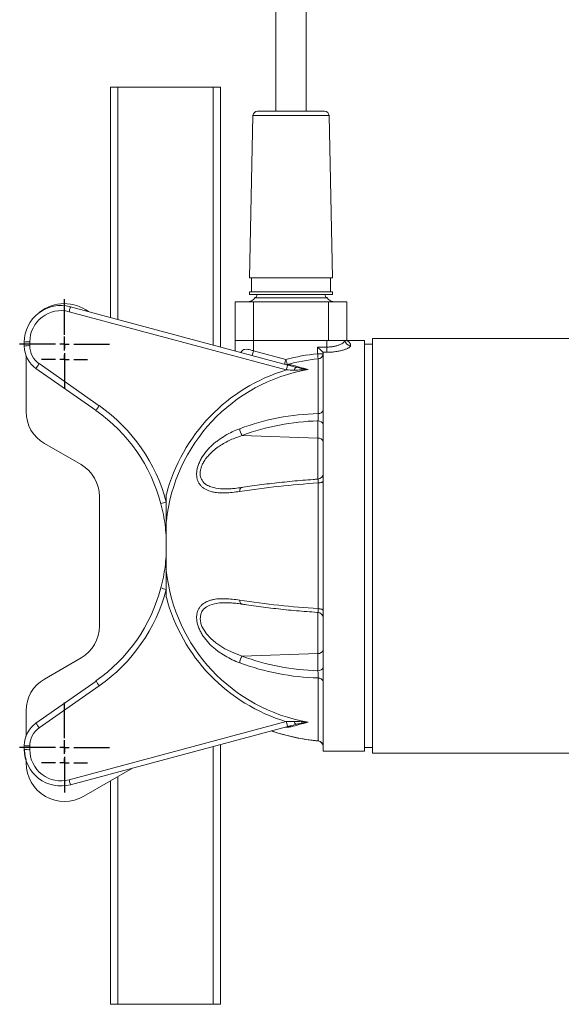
# Model space of a CAD drawing. Header units: millimetres. Extents: x 0 to 420, y 0 to 297.
# Tile 1 of 4: x 141 to 200, y 84 to 191. Entities that reach past the tile are written whole.
import ezdxf

# ---------------------------------------------------------------- set-up
doc = ezdxf.new("R2010")
doc.units = ezdxf.units.MM
doc.layers.add('AM_BOR', color=7, linetype='Continuous')

# ---------------------------------------------------------------- blocks, each defined once
blk = doc.blocks.new('SW_CENTERMARKSYMBOL_0')
at = {"layer": 'AM_BOR', "color": 0}
for p, q in [((0, 1), (0, 4.9)), ((-1, 0), (-4.9, 0)), ((0, 0), (-0.5, 0)), ((0, 0), (0, 0.5)), ((0, 0), (0, -0.5)), ((0, 0), (0.5, 0)), ((1, 0), (4.9, 0)), ((0, -1), (0, -4.9))]:
    blk.add_line(p, q, dxfattribs=at)
blk = doc.blocks.new('SW_CENTERMARKSYMBOL_1')
at = {"layer": 'AM_BOR', "color": 0}
for p, q in [((0, 1), (0, 4.9)), ((-1, 0), (-4.9, 0)), ((0, 0), (-0.5, 0)), ((0, 0), (0, 0.5)), ((0, 0), (0, -0.5)), ((0, 0), (0.5, 0)), ((1, 0), (4.9, 0)), ((0, -1), (0, -4.9))]:
    blk.add_line(p, q, dxfattribs=at)
blk = doc.blocks.new('SW_CENTERMARKSYMBOL_3')
at = {"layer": 'AM_BOR', "color": 0}
for p, q in [((0, 1), (0, 2.5)), ((-1, 0), (-2.5, 0)), ((0, 0), (-0.5, 0)), ((0, 0), (0, 0.5)), ((0, 0), (0, -0.5)), ((0, 0), (0.5, 0)), ((1, 0), (2.5, 0)), ((0, -1), (0, -2.5))]:
    blk.add_line(p, q, dxfattribs=at)
blk = doc.blocks.new('SW_CENTERMARKSYMBOL_4')
at = {"layer": 'AM_BOR', "color": 0}
for p, q in [((0, 1), (0, 2.5)), ((-1, 0), (-2.5, 0)), ((0, 0), (-0.5, 0)), ((0, 0), (0, 0.5)), ((0, 0), (0, -0.5)), ((0, 0), (0.5, 0)), ((1, 0), (2.5, 0)), ((0, -1), (0, -2.5))]:
    blk.add_line(p, q, dxfattribs=at)

msp = doc.modelspace()

# ---------------------------------------------------------------- linework, layer by layer
at = {"color": 7, "linetype": 'Continuous', "lineweight": 15}
for p, q in [((150.98, 158.71), (150.98, 183.82)), ((151.78, 183.82), (150.98, 183.82)), ((162.18, 183.82), (151.78, 183.82)), ((162.98, 183.82), (162.18, 183.82)), ((162.98, 155.49), (162.98, 183.82)), ((166.53, 180.73), (166.16, 163.02)), ((174.33, 181.22), (167.03, 181.22)), ((175.2, 163.02), (174.83, 180.73)), ((175.2, 163.02), (166.16, 163.02)), ((166.38, 163.02), (166.38, 161.52)), ((174.98, 161.52), (174.98, 163.02)), ((166.16, 161.52), (166.16, 161.22)), ((175.2, 161.52), (166.16, 161.52)), ((175.2, 161.22), (166.16, 161.22)), ((175.2, 161.22), (175.2, 161.52)), ((164.58, 160.42), (164.58, 156.22)), ((164.58, 160.42), (166.58, 160.42)), ((166.58, 160.42), (166.58, 156.22)), ((166.58, 160.42), (174.78, 160.42)), ((166.78, 160.87), (174.58, 160.87)), ((174.78, 160.42), (174.78, 156.22)), ((174.78, 160.42), (176.78, 160.42)), ((176.78, 160.42), (176.78, 156.22)), ((170.17, 152.99), (146.47, 159.34)), ((146.62, 159.88), (170.32, 153.53)), ((141.58, 155.6), (141.58, 156.02)), ((142.19, 156.06), (142.19, 155.64)), ((164.58, 156.22), (166.58, 156.22)), ((164.58, 155.07), (164.58, 156.22)), ((166.58, 156.22), (174.78, 156.22)), ((166.58, 155.08), (166.58, 156.22)), ((174.58, 155.49), (174.58, 156.22)), ((174.78, 156.22), (176.78, 156.22)), ((178.68, 156.22), (176.78, 156.22)), ((178.68, 156.22), (178.68, 111.42)), ((179.58, 155.82), (178.68, 155.82)), ((203.06, 156.42), (179.58, 156.42)), ((179.58, 156.42), (179.58, 111.22)), ((166.58, 155.08), (170.13, 154.13)), ((173.58, 154.76), (173.58, 155.49)), ((173.58, 155.49), (174.58, 155.49)), ((174.18, 154.76), (173.58, 154.76)), ((174.58, 154.92), (174.15, 154.92)), ((174.18, 154.85), (174.18, 111.42)), ((174.58, 154.92), (174.58, 155.49)), ((141.8, 154.46), (141.75, 154.61)), ((141.8, 154.49), (141.78, 154.13)), ((141.78, 148.44), (141.78, 154.13)), ((143.22, 153.68), (149.76, 149.09)), ((173.64, 148.23), (173.64, 154.19)), ((149.41, 148.56), (142.86, 153.14)), ((171.24, 153.28), (171.33, 153.26)), ((173.61, 145.55), (173.61, 147.44)), ((143.78, 144.98), (147.78, 142.67)), ((165.34, 145.84), (173.61, 145.55)), ((173.64, 126.96), (173.64, 140.67)), ((163.92, 140.04), (164.06, 140.05)), ((149.78, 139.2), (149.78, 125.06)), ((157.08, 136.49), (157.08, 131.14)), ((147.78, 121.59), (143.78, 119.28)), ((165.34, 121.79), (173.61, 122.08)), ((173.61, 120.19), (173.61, 122.08)), ((173.64, 112.55), (173.64, 119.4)), ((142.86, 114.49), (149.41, 119.07)), ((149.76, 118.54), (143.22, 113.96)), ((141.78, 113.11), (141.78, 115.82)), ((146.47, 108.29), (170.17, 114.64)), ((170.32, 114.1), (146.62, 107.75)), ((141.75, 113.02), (141.78, 113.13)), ((141.58, 111.62), (141.58, 112.03)), ((142.19, 111.99), (142.19, 111.58)), ((162.98, 83.82), (162.98, 112.14)), ((178.68, 111.82), (179.58, 111.82)), ((174.18, 111.42), (178.68, 111.42)), ((179.58, 111.22), (203.9, 111.22)), ((141.78, 110.13), (141.78, 110.37)), ((148.09, 106.5), (153.38, 109.56)), ((150.98, 83.82), (150.98, 108.17)), ((151.78, 83.82), (150.98, 83.82)), ((162.18, 83.82), (151.78, 83.82)), ((162.98, 83.82), (162.18, 83.82))]:
    msp.add_line(p, q, dxfattribs=at)
at = {"color": 8, "linetype": 'Continuous', "lineweight": 15}
for p, q in [((151.78, 158.5), (151.78, 183.82)), ((162.18, 155.71), (162.18, 183.82)), ((174.83, 180.73), (166.53, 180.73)), ((173.61, 141.05), (173.61, 145.55)), ((173.61, 122.08), (173.61, 126.58)), ((162.18, 83.82), (162.18, 111.92)), ((173.64, 112.55), (173.64, 112.54)), ((151.78, 83.82), (151.78, 108.64))]:
    msp.add_line(p, q, dxfattribs=at)
at = {"color": 7, "linetype": 'Continuous', "lineweight": 15, "flags": 128}
for points in [[(146.47, 159.34), (146.5, 159.45), (146.53, 159.55), (146.55, 159.64), (146.58, 159.72), (146.59, 159.79), (146.61, 159.84), (146.62, 159.87), (146.62, 159.88)], [(174.15, 154.92), (174.1, 154.97), (174.04, 155.03), (173.97, 155.1), (173.88, 155.19), (173.79, 155.28), (173.69, 155.38), (173.58, 155.49)], [(173.58, 154.76), (173.59, 154.66), (173.6, 154.58), (173.61, 154.49), (173.62, 154.41), (173.62, 154.34), (173.63, 154.28), (173.63, 154.23), (173.64, 154.19)], [(170.13, 154.13), (170.15, 154.04), (170.17, 153.96), (170.19, 153.87), (170.22, 153.8), (170.23, 153.73), (170.25, 153.67), (170.26, 153.62), (170.27, 153.59)], [(170.69, 153.54), (170.9, 153.49), (171.12, 153.43), (171.34, 153.37), (171.57, 153.31), (171.81, 153.24), (172.05, 153.18), (172.3, 153.11), (172.56, 153.04)], [(170.17, 152.99), (170.2, 153.1), (170.23, 153.2), (170.25, 153.29), (170.27, 153.37), (170.29, 153.44), (170.31, 153.49), (170.31, 153.52), (170.32, 153.53)], [(174.18, 140.86), (174.17, 140.83), (174.14, 140.79), (174.09, 140.76), (174.03, 140.73), (173.94, 140.71), (173.85, 140.69), (173.75, 140.68), (173.64, 140.67)], [(174.18, 126.77), (174.17, 126.81), (174.14, 126.84), (174.09, 126.87), (174.03, 126.9), (173.94, 126.92), (173.85, 126.94), (173.75, 126.95), (173.64, 126.96)], [(170.32, 114.1), (170.31, 114.11), (170.31, 114.14), (170.29, 114.19), (170.27, 114.26), (170.25, 114.34), (170.23, 114.43), (170.2, 114.53), (170.17, 114.64)], [(172.56, 114.59), (172.3, 114.52), (172.05, 114.45), (171.81, 114.39), (171.57, 114.32), (171.34, 114.26), (171.12, 114.2), (170.9, 114.14), (170.69, 114.09)], [(146.62, 107.75), (146.62, 107.76), (146.61, 107.79), (146.59, 107.84), (146.58, 107.91), (146.55, 107.99), (146.53, 108.08), (146.5, 108.18), (146.47, 108.29)]]:
    msp.add_lwpolyline(points, dxfattribs=at)
at = {"color": 8, "linetype": 'Continuous', "lineweight": 15, "flags": 128}
for points in [[(166.45, 154.57), (166.46, 154.61), (166.48, 154.7), (166.51, 154.81), (166.55, 154.94), (166.58, 155.08)], [(169.99, 153.62), (170, 153.66), (170.02, 153.75), (170.05, 153.86), (170.09, 153.99), (170.13, 154.13)], [(170.22, 153.55), (170.24, 153.56), (170.27, 153.59)], [(165.28, 140.17), (165.24, 140.16), (165.2, 140.13), (165.16, 140.08), (165.13, 140.01), (165.1, 139.93), (165.09, 139.84), (165.08, 139.74)], [(165.28, 127.46), (165.24, 127.47), (165.2, 127.51), (165.16, 127.55), (165.13, 127.62), (165.1, 127.7), (165.09, 127.79), (165.08, 127.89)], [(164.05, 127.6), (163.47, 127.61), (162.87, 127.58), (162.33, 127.5), (161.81, 127.34), (161.45, 127.15), (161.13, 126.89), (160.96, 126.65), (160.83, 126.36), (160.77, 125.81), (160.79, 125.69), (160.85, 125.36), (160.97, 125.03), (161.19, 124.61), (161.47, 124.21), (161.95, 123.69), (162.49, 123.22), (163.47, 122.59), (164.52, 122.09), (165.34, 121.79), (165.34, 121.79)]]:
    msp.add_lwpolyline(points, dxfattribs=at)
at = {"color": 7, "linetype": 'Continuous', "lineweight": 15}
for centre, radius, start, end in [((167.03, 180.72), 0.5, 90, 178.8), ((174.33, 180.72), 0.5, 1.2, 90), ((166.58, 161.22), 0.4, 300, 0), ((174.78, 161.22), 0.4, 180, 240), ((145.58, 156.02), 4, 75, 180), ((145.98, 155.82), 4.4, 53.352, 128.2032), ((165.84, 161.62), 1.2, 270, 321.537), ((175.52, 161.62), 1.2, 218.463, 270), ((145.59, 156.06), 3.4, 75, 180), ((142.04, 153.75), 2.31, 86.1885, 101.3845), ((177.18, 156.23), 0.599, 181.4312, 270.0227), ((177.17, 156.25), 0.592, 183.3108, 270.8221), ((142.04, 153.33), 2.31, 86.1885, 101.3845), ((144.58, 155.6), 3, 180, 235), ((144.59, 155.64), 2.4, 180, 235), ((175.58, 133.82), 21.03, 95.4559, 105.0352), ((173.6, 154.77), 0.579, 273.1569, 358.3389), ((148.72, 149.62), 6.84, 143.6033, 148.9621), ((175.58, 133.82), 20.47, 95.4559, 105.0352), ((170.5, 153.9), 0.403, 255.9312, 298.4583), ((175.73, 134.57), 18.74, 99.7335, 174.1086), ((175.72, 134.55), 19.26, 106.7398, 165.3801), ((171.45, 152.92), 0.423, 120.0088, 171.5898), ((145.78, 148.44), 4, 180, 240), ((155.27, 145.04), 6.84, 143.6024, 148.963), ((139.08, 133.82), 18, 14.7244, 55), ((139.09, 133.86), 18.6, 14.7244, 55), ((174.28, 121.88), 26.36, 91.3906, 110.4104), ((173.68, 148.74), 0.51, 264.561, 347.3992), ((174.28, 121.82), 25.63, 91.4844, 110.413), ((173.68, 146.92), 0.518, 13.5143, 97.1702), ((166.57, 146.68), 1.49, 183.7176, 214.4546), ((173.68, 145.04), 0.518, 13.5144, 97.1702), ((145.78, 139.2), 4, 0, 60), ((180.13, 41.2), 99.68, 93.7373, 98.6844), ((173.58, 141.68), 0.6, 273.6076, 359.989), ((157.59, 136.01), 2.62, 101.2639, 114.8869), ((175.73, 133.06), 18.75, 185.8929, 260.2651), ((139.08, 133.82), 18, 305, 345.2756), ((139.09, 133.78), 18.6, 305, 345.2756), ((157.59, 131.62), 2.62, 245.1131, 258.7361), ((175.72, 133.08), 19.26, 194.6199, 253.2602), ((180.13, 226.43), 99.68, 261.3156, 266.2627), ((173.58, 125.95), 0.6, 0.0076, 86.3303), ((145.78, 125.06), 4, 300, 0), ((173.68, 122.59), 0.518, 262.8298, 346.4856), ((166.57, 120.95), 1.49, 145.5454, 176.2824), ((174.28, 145.81), 25.63, 249.587, 268.5156), ((174.28, 145.76), 26.36, 249.5896, 268.6094), ((173.68, 120.71), 0.518, 262.8298, 346.4857), ((145.78, 115.82), 4, 120, 180), ((173.68, 118.89), 0.51, 12.6008, 95.439), ((155.27, 122.6), 6.84, 211.037, 216.3976), ((144.58, 112.03), 3, 125, 180), ((144.59, 111.99), 2.4, 125, 180), ((148.72, 118.01), 6.84, 211.0379, 216.3967), ((170.5, 113.73), 0.403, 61.5417, 104.0688), ((171.45, 114.72), 0.423, 188.4102, 239.9912), ((142.04, 114.3), 2.31, 258.6155, 273.8115), ((145.98, 111.82), 4.4, 180, 197.3414), ((173.59, 111.95), 0.593, 0.5267, 85.5282), ((173.58, 111.94), 0.6, 0.0105, 84.7529), ((173.58, 111.94), 0.6, 0.0092, 84.7413), ((142.04, 113.89), 2.31, 258.6155, 273.8115), ((145.58, 111.62), 4, 180, 285), ((145.59, 111.58), 3.4, 180, 285), ((145.98, 110.13), 4.2, 180, 300.1002)]:
    msp.add_arc(centre, radius, start, end, dxfattribs=at)
at = {"color": 8, "linetype": 'Continuous', "lineweight": 15}
msp.add_arc((175.82, 135.3), 22.86, 251.4514, 264.5138, dxfattribs=at)
at = {"color": 7, "linetype": 'Continuous', "lineweight": 15}
for points, knots in [([(169.03, 209.32), (169.03, 208.77), (169.03, 207.72), (169.03, 206.19), (169.03, 204.77), (169.03, 203.46), (169.03, 202.33), (169.03, 201.38), (169.03, 200.59), (169.03, 199.88), (169.03, 199.22), (169.03, 198.5), (169.03, 197.63), (169.03, 196.58), (169.03, 195.34), (169.03, 193.91), (169.03, 192.27), (169.03, 190.42), (169.03, 188.37), (169.03, 186.14), (169.03, 183.74), (169.03, 182.07), (169.03, 181.22)], [0, 0, 0, 0, 0.0744263, 0.1426999, 0.2048345, 0.260855, 0.3107392, 0.3456122, 0.3766842, 0.403963, 0.4275012, 0.4518908, 0.4843368, 0.521789, 0.5641933, 0.6114984, 0.6637202, 0.7210039, 0.783408, 0.8507351, 0.9228972, 1, 1, 1, 1]), ([(172.33, 181.22), (172.33, 181.96), (172.33, 183.39), (172.33, 185.46), (172.33, 187.36), (172.33, 189.08), (172.33, 190.63), (172.33, 191.99), (172.33, 193.18), (172.33, 194.18), (172.33, 195.06), (172.33, 195.96), (172.33, 197), (172.33, 198.2), (172.33, 199.53), (172.33, 200.96), (172.33, 202.48), (172.33, 204.07), (172.33, 205.74), (172.33, 207.5), (172.33, 208.7), (172.33, 209.32)], [0, 0, 0, 0, 0.06689, 0.128864, 0.185977, 0.238263, 0.285581, 0.327872, 0.365167, 0.39753, 0.424986, 0.452505, 0.489261, 0.532272, 0.58145, 0.636769, 0.698293, 0.764778, 0.83721, 0.915607, 1, 1, 1, 1]), ([(174.58, 155.49), (174.72, 155.49), (174.85, 155.49), (175.04, 155.51), (175.1, 155.52), (175.22, 155.54), (175.29, 155.55), (175.47, 155.58), (175.58, 155.61), (175.74, 155.65), (175.79, 155.67), (175.89, 155.7), (175.94, 155.72), (176.07, 155.77), (176.15, 155.81), (176.3, 155.89), (176.36, 155.93), (176.43, 155.99), (176.46, 156.02), (176.5, 156.06), (176.51, 156.08), (176.56, 156.14), (176.57, 156.18), (176.58, 156.22)], [0, 0, 0, 0, 0.125, 0.125, 0.1875, 0.1875, 0.25, 0.25, 0.375, 0.375, 0.4375, 0.4375, 0.5, 0.5, 0.625, 0.625, 0.75, 0.75, 0.8125, 0.8125, 0.875, 0.875, 1, 1, 1, 1]), ([(177.18, 155.66), (177.18, 155.75), (177.15, 155.83), (177.08, 155.97), (177.03, 156.03), (176.91, 156.12), (176.85, 156.16), (176.72, 156.2), (176.65, 156.22), (176.58, 156.22)], [0, 0, 0, 0, 0.25, 0.25, 0.5, 0.5, 0.75, 0.75, 1, 1, 1, 1]), ([(177.18, 155.63), (177.17, 155.59), (177.15, 155.55), (177.09, 155.49), (177.07, 155.47), (177.01, 155.43), (176.95, 155.39), (176.88, 155.35), (176.79, 155.31), (176.75, 155.29), (176.61, 155.23), (176.5, 155.2), (176.32, 155.14), (176.26, 155.13), (176.13, 155.09), (176.06, 155.08), (175.85, 155.03), (175.71, 155.01), (175.48, 154.98), (175.4, 154.97), (175.24, 154.95), (175.16, 154.94), (174.92, 154.93), (174.75, 154.92), (174.58, 154.92)], [0, 0, 0, 0, 0.125, 0.125, 0.1875, 0.1875, 0.25, 0.3125, 0.3125, 0.375, 0.375, 0.5, 0.5, 0.5625, 0.5625, 0.625, 0.625, 0.75, 0.75, 0.8125, 0.8125, 0.875, 0.875, 1, 1, 1, 1]), ([(170.27, 153.59), (170.35, 153.59), (170.42, 153.58), (170.57, 153.57), (170.63, 153.56), (170.69, 153.54)], [0, 0, 0, 0, 0.5, 0.5, 1, 1, 1, 1]), ([(170.32, 153.53), (170.47, 153.49), (170.63, 153.45), (170.94, 153.36), (171.09, 153.32), (171.24, 153.28)], [0, 0, 0, 0, 0.5, 0.5, 1, 1, 1, 1]), ([(171.03, 152.98), (171.16, 152.98), (171.29, 152.98), (171.54, 152.98), (171.67, 152.99), (172.05, 153.01), (172.31, 153.02), (172.56, 153.04)], [0, 0, 0, 0, 0.25, 0.25, 0.5, 0.5, 1, 1, 1, 1]), ([(173.64, 148.23), (173.64, 148.2), (173.64, 148.17), (173.64, 148.11), (173.64, 148.08), (173.64, 148.01), (173.64, 147.98), (173.64, 147.91), (173.64, 147.87), (173.64, 147.8), (173.64, 147.76), (173.63, 147.69), (173.63, 147.66), (173.63, 147.59), (173.63, 147.56), (173.62, 147.5), (173.62, 147.47), (173.61, 147.44)], [0, 0, 0, 0, 0.125, 0.125, 0.25, 0.25, 0.375, 0.375, 0.5, 0.5, 0.625, 0.625, 0.75, 0.75, 0.875, 0.875, 1, 1, 1, 1]), ([(165.08, 139.74), (164.81, 139.7), (164.54, 139.66), (164.01, 139.61), (163.75, 139.59), (163.24, 139.58), (162.99, 139.58), (162.63, 139.61), (162.51, 139.63), (162.28, 139.66), (162.16, 139.69), (161.82, 139.77), (161.61, 139.84), (161.32, 139.99), (161.22, 140.05), (161.09, 140.14), (161.05, 140.18), (160.96, 140.25), (160.92, 140.28), (160.81, 140.4), (160.74, 140.49), (160.62, 140.67), (160.56, 140.78), (160.47, 141), (160.44, 141.12), (160.41, 141.3), (160.4, 141.37), (160.39, 141.5), (160.38, 141.56), (160.38, 141.77), (160.4, 141.9), (160.43, 142.12), (160.44, 142.19), (160.48, 142.33), (160.5, 142.41), (160.56, 142.62), (160.62, 142.76), (160.71, 142.97), (160.74, 143.04), (160.81, 143.18), (160.85, 143.25), (161.04, 143.59), (161.22, 143.84), (161.52, 144.21), (161.62, 144.32), (161.83, 144.55), (161.94, 144.66), (162.16, 144.87), (162.28, 144.97), (162.51, 145.16), (162.63, 145.25), (163, 145.52), (163.25, 145.68), (164.01, 146.13), (164.54, 146.38), (165.08, 146.58)], [0, 0, 0, 0, 0.0625, 0.0625, 0.125, 0.125, 0.1875, 0.1875, 0.21875, 0.21875, 0.25, 0.25, 0.3125, 0.3125, 0.34375, 0.34375, 0.359375, 0.359375, 0.375, 0.375, 0.40625, 0.40625, 0.4375, 0.4375, 0.46875, 0.46875, 0.484375, 0.484375, 0.5, 0.5, 0.53125, 0.53125, 0.546875, 0.546875, 0.5625, 0.5625, 0.59375, 0.59375, 0.609375, 0.609375, 0.625, 0.625, 0.6875, 0.6875, 0.71875, 0.71875, 0.75, 0.75, 0.78125, 0.78125, 0.8125, 0.8125, 0.875, 0.875, 1, 1, 1, 1]), ([(173.62, 141.08), (173.45, 141.07), (172.89, 141.03), (171.96, 140.96), (170.82, 140.86), (169.7, 140.74), (168.59, 140.62), (167.51, 140.49), (166.46, 140.35), (165.73, 140.24), (165.34, 140.18), (165.28, 140.17)], [0, 0, 0, 0, 0.059028, 0.190924, 0.322841, 0.454777, 0.586738, 0.718732, 0.850768, 0.975951, 1, 1, 1, 1]), ([(165.28, 140.17), (165.04, 140.14), (164.61, 140.08), (164.16, 140.03), (163.95, 140.03), (163.92, 140.03)], [0, 0, 0, 0, 0.508463, 0.941085, 1, 1, 1, 1]), ([(157.08, 136.49), (157.08, 136.73), (157.08, 136.97), (157.08, 137.46), (157.08, 137.7), (157.08, 138.18), (157.08, 138.43), (157.08, 138.92), (157.08, 139.16), (157.08, 139.41)], [0, 0, 0, 0, 0.25, 0.25, 0.5, 0.5, 0.75, 0.75, 1, 1, 1, 1]), ([(156.49, 138.39), (156.54, 138.2), (156.59, 138.01), (156.68, 137.62), (156.72, 137.43), (156.83, 136.86), (156.89, 136.48), (156.99, 135.72), (157.02, 135.34), (157.06, 134.77), (157.07, 134.58), (157.08, 134.29), (157.08, 134.15), (157.08, 134.01), (157.08, 133.91), (157.08, 133.86), (157.08, 133.82)], [0, 0, 0, 0, 0.125, 0.125, 0.25, 0.25, 0.5, 0.5, 0.75, 0.75, 0.875, 0.875, 0.9375, 0.96875, 0.96875, 1, 1, 1, 1]), ([(156.49, 129.24), (156.54, 129.43), (156.59, 129.62), (156.68, 130.01), (156.72, 130.2), (156.83, 130.77), (156.89, 131.15), (156.99, 131.91), (157.02, 132.29), (157.06, 132.86), (157.07, 133.05), (157.08, 133.34), (157.08, 133.48), (157.08, 133.62), (157.08, 133.72), (157.08, 133.77), (157.08, 133.82)], [0, 0, 0, 0, 0.125, 0.125, 0.25, 0.25, 0.5, 0.5, 0.75, 0.75, 0.875, 0.875, 0.9375, 0.96875, 0.96875, 1, 1, 1, 1]), ([(157.08, 128.22), (157.08, 128.47), (157.08, 128.72), (157.08, 129.2), (157.08, 129.45), (157.08, 130.18), (157.08, 130.66), (157.08, 131.14)], [0, 0, 0, 0, 0.25, 0.25, 0.5, 0.5, 1, 1, 1, 1]), ([(165.08, 121.05), (164.81, 121.15), (164.54, 121.27), (164.01, 121.52), (163.75, 121.66), (163.24, 121.95), (162.99, 122.12), (162.63, 122.38), (162.51, 122.47), (162.28, 122.67), (162.16, 122.77), (161.82, 123.08), (161.61, 123.31), (161.32, 123.67), (161.22, 123.79), (161.09, 123.98), (161.05, 124.05), (160.96, 124.18), (160.92, 124.25), (160.81, 124.45), (160.74, 124.59), (160.62, 124.87), (160.56, 125.01), (160.47, 125.3), (160.44, 125.44), (160.41, 125.66), (160.4, 125.73), (160.39, 125.87), (160.38, 125.94), (160.38, 126.14), (160.4, 126.27), (160.43, 126.45), (160.44, 126.52), (160.48, 126.63), (160.5, 126.69), (160.56, 126.85), (160.62, 126.96), (160.71, 127.1), (160.74, 127.14), (160.81, 127.23), (160.85, 127.27), (161.04, 127.47), (161.22, 127.59), (161.52, 127.74), (161.62, 127.78), (161.83, 127.86), (161.94, 127.89), (162.16, 127.95), (162.28, 127.97), (162.51, 128.01), (162.63, 128.02), (163, 128.05), (163.25, 128.05), (164.01, 128.03), (164.54, 127.98), (165.08, 127.89)], [0, 0, 0, 0, 0.0625, 0.0625, 0.125, 0.125, 0.1875, 0.1875, 0.21875, 0.21875, 0.25, 0.25, 0.3125, 0.3125, 0.34375, 0.34375, 0.359375, 0.359375, 0.375, 0.375, 0.40625, 0.40625, 0.4375, 0.4375, 0.46875, 0.46875, 0.484375, 0.484375, 0.5, 0.5, 0.53125, 0.53125, 0.546875, 0.546875, 0.5625, 0.5625, 0.59375, 0.59375, 0.609375, 0.609375, 0.625, 0.625, 0.6875, 0.6875, 0.71875, 0.71875, 0.75, 0.75, 0.78125, 0.78125, 0.8125, 0.8125, 0.875, 0.875, 1, 1, 1, 1]), ([(164.05, 127.59), (164.15, 127.59), (164.45, 127.57), (164.86, 127.53), (165.18, 127.48), (165.28, 127.46)], [0, 0, 0, 0, 0.251151, 0.749629, 1, 1, 1, 1]), ([(165.28, 127.46), (165.46, 127.43), (165.98, 127.35), (166.86, 127.23), (167.94, 127.09), (169.03, 126.96), (170.14, 126.84), (171.27, 126.73), (172.39, 126.64), (173.18, 126.58), (173.58, 126.55), (173.62, 126.55)], [0, 0, 0, 0, 0.069439, 0.201568, 0.333651, 0.465681, 0.597668, 0.729623, 0.861552, 0.986519, 1, 1, 1, 1]), ([(173.61, 120.19), (173.62, 120.14), (173.63, 120.08), (173.63, 119.98), (173.63, 119.94), (173.64, 119.87), (173.64, 119.83), (173.64, 119.76), (173.64, 119.73), (173.64, 119.65), (173.64, 119.62), (173.64, 119.55), (173.64, 119.52), (173.64, 119.46), (173.64, 119.43), (173.64, 119.4)], [0, 0, 0, 0, 0.25, 0.25, 0.375, 0.375, 0.5, 0.5, 0.625, 0.625, 0.75, 0.75, 0.875, 0.875, 1, 1, 1, 1]), ([(171.24, 114.35), (171.09, 114.31), (170.94, 114.27), (170.63, 114.19), (170.47, 114.14), (170.32, 114.1)], [0, 0, 0, 0, 0.5, 0.5, 1, 1, 1, 1]), ([(171.03, 114.65), (171.16, 114.66), (171.29, 114.66), (171.54, 114.65), (171.67, 114.64), (172.05, 114.63), (172.31, 114.61), (172.56, 114.59)], [0, 0, 0, 0, 0.25, 0.25, 0.5, 0.5, 1, 1, 1, 1]), ([(171.24, 114.35), (171.35, 114.38), (171.46, 114.4), (171.68, 114.45), (171.79, 114.47), (172.12, 114.53), (172.34, 114.56), (172.56, 114.59)], [0, 0, 0, 0, 0.25, 0.25, 0.5, 0.5, 1, 1, 1, 1]), ([(168.54, 113.63), (168.65, 113.59), (169.13, 113.42), (169.99, 113.18), (171.13, 112.9), (172.26, 112.7), (173.12, 112.58), (173.59, 112.54), (173.7, 112.53)], [0, 0, 0, 0, 0.067135, 0.288271, 0.509414, 0.730563, 0.940091, 1, 1, 1, 1])]:
    msp.add_open_spline(points, degree=3, knots=knots, dxfattribs=at)
at = {"color": 8, "linetype": 'Continuous', "lineweight": 15}
for points, knots in [([(165.23, 154.89), (165.25, 154.93), (165.29, 155.04), (165.43, 155.17), (165.66, 155.26), (165.95, 155.25), (166.27, 155.18), (166.48, 155.11), (166.58, 155.08)], [0, 0, 0, 0, 0.082948, 0.222724, 0.389168, 0.601798, 0.797254, 1, 1, 1, 1]), ([(171.33, 153.26), (171.64, 153.2), (172.05, 153.11), (172.46, 153.06), (172.56, 153.04), (172.56, 153.04)], [0, 0, 0, 0, 0.768503, 0.997758, 1, 1, 1, 1]), ([(165.34, 145.84), (164.92, 145.69), (164.28, 145.47), (163.46, 145.05), (162.87, 144.7), (162.32, 144.29), (161.84, 143.85), (161.44, 143.4), (161.15, 142.98), (160.95, 142.57), (160.8, 142.12), (160.76, 141.75), (160.79, 141.43), (160.85, 141.21), (160.98, 140.93), (161.18, 140.67), (161.51, 140.42), (161.94, 140.22), (162.61, 140.06), (163.27, 140), (163.77, 140.03), (163.92, 140.04)], [0, 0, 0, 0, 0.119392, 0.180251, 0.241084, 0.299536, 0.358831, 0.405668, 0.453673, 0.487471, 0.52227, 0.578445, 0.589974, 0.620132, 0.651245, 0.69158, 0.73319, 0.793194, 0.854796, 0.955575, 1, 1, 1, 1]), ([(173.62, 141.07), (173.62, 141.07), (173.63, 141.08), (173.64, 141.02), (173.64, 140.9), (173.64, 140.77), (173.64, 140.69), (173.64, 140.67)], [0, 0, 0, 0, 0.1168885, 0.3885019, 0.6583788, 0.9274659, 1, 1, 1, 1]), ([(173.62, 126.56), (173.63, 126.56), (173.63, 126.56), (173.64, 126.64), (173.64, 126.77), (173.64, 126.9), (173.64, 126.96)], [0, 0, 0, 0, 0.193622, 0.462627, 0.731207, 1, 1, 1, 1]), ([(170.69, 114.09), (170.63, 114.08), (170.5, 114.05), (170.3, 114.04), (170.17, 114.05), (170.13, 114.05)], [0, 0, 0, 0, 0.401027, 0.803492, 1, 1, 1, 1])]:
    msp.add_open_spline(points, degree=3, knots=knots, dxfattribs=at)
at = {"color": 7, "linetype": 'Continuous', "lineweight": 15}
for points in [[(174.15, 154.92), (174.17, 154.9), (174.18, 154.88), (174.18, 154.85)], [(177.18, 155.66), (177.18, 155.65), (177.18, 155.64), (177.18, 155.63)], [(171.03, 152.98), (170.75, 152.98), (170.46, 152.99), (170.17, 152.99)], [(170.17, 114.64), (170.46, 114.64), (170.75, 114.65), (171.03, 114.65)]]:
    msp.add_open_spline(points, degree=3, dxfattribs=at)

# ---------------------------------------------------------------- block references
at = {"layer": 'AM_BOR'}
for name, p in [('SW_CENTERMARKSYMBOL_1', (145.98, 155.82)), ('SW_CENTERMARKSYMBOL_4', (145.98, 154.13)), ('SW_CENTERMARKSYMBOL_0', (145.98, 111.82)), ('SW_CENTERMARKSYMBOL_3', (145.98, 110.13))]:
    msp.add_blockref(name, p, dxfattribs=at)

doc.saveas('drawing.dxf')
